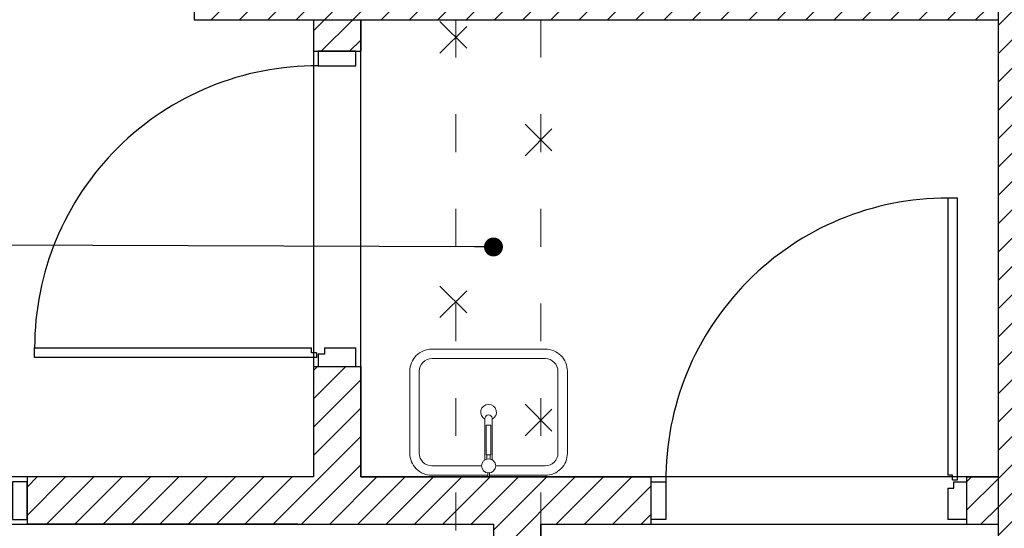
# Model space of a CAD drawing. Header units: millimetres. Extents: x 22250 to 51280, y -5012 to 7692.
# Tile 140 of 183: x 46588 to 46900, y 2781 to 2942. Entities that reach past the tile are written whole.
import ezdxf
from ezdxf import colors
from ezdxf.entities.mleader import LeaderData, LeaderLine
from ezdxf.math import Vec2, Vec3

# ---------------------------------------------------------------- set-up
doc = ezdxf.new("R2010")
doc.units = ezdxf.units.MM
doc.linetypes.add('ACAD_ISO03W100', pattern=[30, 12, -18])
doc.linetypes.add('KRESKOWA', pattern=[0.4, 0.24, -0.16])
doc.layers.add('A_OPISY', color=40, linetype='Continuous', lineweight=9)
doc.layers.add('A_WYPOSAŻENIE', color=181, linetype='Continuous', lineweight=9)
doc.layers.add('E_podklad', color=252, linetype='Continuous')
doc.styles.get("Standard").update_dxf_attribs({"font": 'arial.ttf'})
pattern_1 = [(45, (29894.76, -15796.4403), (-4.490128, 4.490128), [])]

# ---------------------------------------------------------------- blocks, each defined once
blk = doc.blocks.new('FOTEL-K')
at = {"linetype": 'KRESKOWA', "ltscale": 5, "transparency": 33554687}
for p, q in [((-1.701, 11.602), (-11.602, -1.701)), ((11.602, 1.701), (-1.701, 11.602)), ((0.579, -9.418), (-0.579, 9.418)), ((3.475, 2.644), (3.778, -2.29)), ((-3.773, 2.198), (-3.469, -2.735)), ((2.185, 1.847), (2.007, 1.836)), ((2.007, 1.836), (2.064, 0.908)), ((2.246, 0.852), (2.185, 1.847)), ((-2.395, 1.565), (-2.217, 1.576)), ((-2.334, 0.57), (-2.395, 1.565)), ((-2.217, 1.576), (-2.16, 0.649)), ((11.602, 1.701), (1.701, -11.602)), ((2.533, 0.749), (2.85, -4.401)), ((9.418, 0.579), (-9.418, -0.579)), ((-2.29, -4.717), (-2.606, 0.433)), ((2.923, 0.336), (2.56, 0.314)), ((2.938, 0.09), (2.575, 0.068)), ((-2.579, -0.002), (-2.988, -0.027)), ((-2.564, -0.248), (-2.973, -0.273)), ((1.701, -11.602), (-11.602, -1.701)), ((2.555, -6.335), (2.461, -4.812)), ((2.726, -6.325), (2.633, -4.801)), ((-1.931, -6.611), (-2.025, -5.088)), ((-1.76, -6.6), (-1.853, -5.077)), ((2.447, -4.856), (-1.834, -5.12))]:
    blk.add_line(p, q, dxfattribs=at)
for points in [[(3.332, -2.811), (3.246, -2.816, -0.414214), (3.109, -2.695), (2.756, 3.056, -0.414214), (2.877, 3.192), (2.963, 3.198, -0.414214), (3.099, 3.077), (3.453, -2.674, -0.414214)], [(-2.923, -3.195), (-3.009, -3.201, -0.414214), (-3.145, -3.08), (-3.499, 2.671, -0.414214), (-3.378, 2.808), (-3.292, 2.813, -0.414214), (-3.155, 2.693), (-2.802, -3.059, -0.414214)], [(3.416, -5.587), (3.339, -5.592, -0.414214), (3.248, -5.512), (3.156, -4.014, -0.414214), (3.237, -3.923), (3.314, -3.918, -0.414214), (3.405, -3.999), (3.497, -5.496, -0.414214)], [(-2.706, -5.964), (-2.629, -5.959, 0.414214), (-2.549, -5.868), (-2.641, -4.37, 0.414214), (-2.732, -4.29), (-2.809, -4.295, 0.414214), (-2.89, -4.386), (-2.798, -5.883, 0.414214)]]:
    blk.add_lwpolyline(points, format="xyb", close=True, dxfattribs=at)
for points in [[(-1.85, -7.934), (-1.931, -6.611), (-0.046, -6.495), (0.035, -7.818)], [(2.808, -7.648), (2.726, -6.325), (0.841, -6.441), (0.922, -7.764)]]:
    blk.add_lwpolyline(points, close=True, dxfattribs=at)
blk.add_circle((0, 0), 8.291, dxfattribs=at)
for centre, radius, start, end in [((0.309, -5.033), 6.195, 68.9594, 118.0744), ((0.331, -5.388), 6.195, 68.9594, 118.0744), ((2.421, -4.427), 0.43, 273.5169, 3.5169), ((-1.86, -4.69), 0.43, 183.5169, 273.5169)]:
    blk.add_arc(centre, radius, start, end, dxfattribs=at)
blk = doc.blocks.new('um1')
at = {"layer": 'A_WYPOSAŻENIE', "ltscale": 0.5}
for points in [[(-2506.53, 3366.84), (-2524.27, 3366.84, 0.414214), (-2531.27, 3359.84), (-2531.27, 3333.84, 0.414214), (-2524.27, 3326.84), (-2488.27, 3326.84, 0.414214), (-2481.27, 3333.84), (-2481.27, 3359.84, 0.414214), (-2488.27, 3366.84), (-2506.01, 3366.84)], [(-2508.52, 3363.84), (-2524.27, 3363.84, 0.414214), (-2528.27, 3359.84), (-2528.27, 3333.84, 0.414214), (-2524.27, 3329.84), (-2488.27, 3329.84, 0.414214), (-2484.27, 3333.84), (-2484.27, 3359.84, 0.414214), (-2488.27, 3363.84), (-2504.02, 3363.84)]]:
    blk.add_lwpolyline(points, format="xyb", dxfattribs=at)
at = {"layer": 'A_WYPOSAŻENIE'}
for points in [[(-2506.53, 3366.08), (-2506.53, 3367.35), (-2506.01, 3367.35), (-2506.01, 3366.08)], [(-2506.77, 3361.66), (-2506.77, 3360.3), (-2505.77, 3360.3), (-2505.77, 3361.66)]]:
    blk.add_lwpolyline(points, dxfattribs=at)
blk.add_lwpolyline([(-2507.42, 3361.92), (-2507.42, 3348.69, 0.869565), (-2505.12, 3348.69), (-2505.12, 3361.92)], format="xyb", dxfattribs=at)
blk.add_lwpolyline([(-2507.02, 3360.3), (-2505.52, 3360.3), (-2505.52, 3350.99), (-2507.02, 3350.99)], close=True, dxfattribs=at)
blk.add_circle((-2506.27, 3363.85), 2.25, dxfattribs=at)
at = {"layer": 'A_WYPOSAŻENIE', "ltscale": 0.5}
blk.add_arc((-2506.27, 3346.84), 2.5, 117.3871, 62.6129, dxfattribs=at)
blk = doc.blocks.new('_Dot')
at = {"color": 0, "linetype": 'ByBlock', "lineweight": -2}
blk.add_line((-0.5, 0), (-1, 0), dxfattribs=at)
at = {"color": 0, "linetype": 'ByBlock', "const_width": 0.5}
blk.add_lwpolyline([(-0.25, 0, 1), (0.25, 0, 1)], format="xyb", close=True, dxfattribs=at)
blk = doc.blocks.new('ROZBIÓRKI_DOM')
at = {"layer": 'A_OPISY', "color": 22, "linetype": 'ACAD_ISO03W100', "true_color": 0xe22908}
for p, q in [((19385.15, 8497.29), (19395.15, 8487.29)), ((19385.15, 8487.29), (19395.15, 8497.29)), ((19390.15, 8497.89), (19390.15, 8227.89)), ((19417.15, 8497.89), (19417.15, 8212.89)), ((19412.15, 8464.76), (19422.15, 8454.76)), ((19412.15, 8454.76), (19422.15, 8464.76)), ((19385.15, 8413.42), (19395.15, 8403.42)), ((19385.15, 8403.42), (19395.15, 8413.42)), ((19412.15, 8375.92), (19422.15, 8365.92)), ((19412.15, 8365.92), (19422.15, 8375.92))]:
    blk.add_line(p, q, dxfattribs=at)

msp = doc.modelspace()

# ---------------------------------------------------------------- hatches: boundary and pattern name
at = {"layer": 'E_podklad'}
h = msp.add_hatch(dxfattribs=at)
h.set_pattern_fill('ANSI31', color=256, scale=2)
h.set_pattern_definition(pattern_1)
h.paths.add_polyline_path([(46968.25, 2212.13), (46898.25, 2212.13), (46858.25, 2212.13), (46858.25, 2169.13), (46902.25, 2169.13), (46902.25, 2155.13), (46968.25, 2155.13)])
h.paths.add_polyline_path([(46683.25, 2212.13), (46511.25, 2212.13), (46511.25, 2169.13), (46683.25, 2169.13)])
h.paths.add_polyline_path([(46411.25, 2305.13), (46383.25, 2305.13), (46383.25, 2212.13), (46411.25, 2212.13)])
h.paths.add_polyline_path([(46411.25, 2430.13), (46383.25, 2430.13), (46383.25, 2405.13), (46411.25, 2405.13)])
h.paths.add_polyline_path([(46411.25, 2942.13), (46383.25, 2942.13), (46383.25, 2518.13), (46411.25, 2518.13)])
h.paths.add_polyline_path([(46460.25, 2852.13), (46411.25, 2852.13), (46411.25, 2782.13), (46460.25, 2782.13)])
h.paths.add_polyline_path([(46460.25, 2970.13), (46426.25, 2970.13), (46426.25, 3002.13), (46419.35, 3002.13), (46383.25, 3002.13), (46383.25, 2942.13), (46411.25, 2942.13), (46460.25, 2942.13)])
h.paths.add_polyline_path([(46898.25, 2970.13), (46671.25, 2970.13), (46671.25, 2975.13), (46643.25, 2975.13), (46643.25, 2970.13), (46643.25, 2942.13), (46898.25, 2942.13)])
h.paths.add_polyline_path([(46671.25, 3100.13), (46643.25, 3100.13), (46643.25, 3065.13), (46671.25, 3065.13)])
h.paths.add_polyline_path([(46671.25, 3277.13), (46671.25, 3320.13), (46618.25, 3320.13), (46618.25, 3312.71), (46618.25, 3277.13), (46643.25, 3277.13), (46643.25, 3204.13), (46671.25, 3204.13)])
h.paths.add_polyline_path([(46426.25, 3487.13), (46355.25, 3487.13), (46355.25, 3479.13), (46355.25, 3444.13), (46383.25, 3444.13), (46383.25, 3277.13), (46473.25, 3277.13), (46473.25, 3320.13), (46426.25, 3320.13)])
h.paths.add_polyline_path([(46426.25, 3277.13), (46383.25, 3277.13), (46383.25, 3129.13), (46426.25, 3129.13)])
h = msp.add_hatch(dxfattribs=at)
h.set_pattern_fill('ANSI31', color=256, scale=2)
h.set_pattern_definition(pattern_1)
h.paths.add_polyline_path([(47372.25, 3487.13), (47289.25, 3487.13), (47289.25, 3474.13), (47289.25, 3444.13), (47329.25, 3444.13), (47329.25, 3137.13), (47372.25, 3137.13)])
h.paths.add_polyline_path([(47372.25, 2982.13), (47364.25, 2982.13), (47329.25, 2982.13), (47329.25, 2864.13), (47372.25, 2864.13)])
h.paths.add_polyline_path([(47372.25, 2709.13), (47329.25, 2709.13), (47329.25, 2485.13), (47299.25, 2485.13), (47299.25, 2420.13), (47329.25, 2420.13), (47329.25, 2058.13), (46968.25, 2058.13), (46944.25, 2058.13), (46902.25, 2058.13), (46902.25, 2015.13), (47372.25, 2015.13)])
h.paths.add_polyline_path([(46939.25, 3487.13), (46832.25, 3487.13), (46832.25, 3446.13), (46863.25, 3446.13), (46863.25, 3320.13), (46906.25, 3320.13), (46906.25, 3444.13), (46939.25, 3444.13)])
h.paths.add_polyline_path([(47093.25, 2420.13), (47093.25, 2485.13), (46968.25, 2485.13), (46968.25, 3277.13), (46968.25, 3320.13), (46863.25, 3320.13), (46817.25, 3320.13), (46817.25, 3277.13), (46898.25, 3277.13), (46898.25, 2307.13), (46968.25, 2307.13), (46968.25, 2420.13)])
at = {"layer": 'E_podklad', "ltscale": 2}
h = msp.add_hatch(dxfattribs=at)
h.set_pattern_fill('ANSI31', color=256, scale=2)
h.set_pattern_definition(pattern_1)
h.paths.add_polyline_path([(46681.25, 2527.13), (46666.25, 2527.13), (46666.25, 2429.13), (46681.25, 2429.13)])
h.paths.add_polyline_path([(46898.25, 2622.13), (46411.25, 2622.13), (46411.25, 2607.13), (46898.25, 2607.13)])
h.paths.add_polyline_path([(46753.25, 2782.13), (46788.25, 2782.13), (46788.25, 2797.13), (46696.11, 2797.13), (46696.11, 2832.13), (46681.11, 2832.13), (46681.11, 2797.13), (46590.25, 2797.13), (46590.25, 2782.13), (46676.11, 2782.13), (46738.25, 2782.13), (46738.25, 2622.13), (46753.25, 2622.13)])
h.paths.add_polyline_path([(46490.25, 2797.13), (46460.25, 2797.13), (46460.25, 2782.13), (46490.25, 2782.13)])
h.paths.add_polyline_path([(46696.11, 2942.13), (46681.11, 2942.13), (46681.11, 2932.13), (46696.11, 2932.13)])
h.paths.add_polyline_path([(46898.25, 2797.13), (46888.25, 2797.13), (46888.25, 2782.13), (46898.25, 2782.13)])

# ---------------------------------------------------------------- linework, layer by layer
for p, q in [((46898.25, 3277.13), (46898.25, 2307.13)), ((46643.25, 2942.13), (46898.25, 2942.13)), ((46681.11, 2942.13), (46681.11, 2932.13)), ((46681.11, 2942.13), (46696.11, 2942.13)), ((46696.11, 2942.13), (46696.11, 2932.13)), ((46681.11, 2932.13), (46696.11, 2932.13)), ((46681.11, 2832.13), (46681.11, 2797.13)), ((46681.11, 2832.13), (46696.11, 2832.13)), ((46696.11, 2832.13), (46696.11, 2797.13)), ((46681.11, 2797.13), (46590.25, 2797.13)), ((46590.25, 2797.13), (46590.25, 2782.13)), ((46696.11, 2797.13), (46788.25, 2797.13)), ((46788.25, 2782.13), (46788.25, 2797.13)), ((46888.25, 2797.13), (46898.25, 2797.13)), ((46888.25, 2797.13), (46888.25, 2782.13)), ((46898.25, 2797.13), (46898.25, 2782.13)), ((46676.11, 2782.13), (46590.25, 2782.13)), ((46676.11, 2782.13), (46738.25, 2782.13)), ((46738.25, 2782.13), (46738.25, 2622.13)), ((46753.25, 2782.13), (46753.25, 2622.13)), ((46753.25, 2782.13), (46788.25, 2782.13)), ((46888.25, 2782.13), (46898.25, 2782.13))]:
    msp.add_line(p, q, dxfattribs=at)
at = {"layer": 'E_podklad', "color": 144, "true_color": 0x007cb0}
for p, q in [((46680.53, 2836.52), (46680.53, 2838.07)), ((46682.07, 2836.52), (46680.53, 2836.52)), ((46684.64, 2836.11), (46682.65, 2836.11)), ((46684.64, 2838.09), (46684.64, 2836.11)), ((46883.86, 2797.72), (46882.31, 2797.72)), ((46883.86, 2796.17), (46883.86, 2797.72)), ((46884.27, 2793.61), (46884.27, 2795.59)), ((46882.29, 2793.61), (46884.27, 2793.61))]:
    msp.add_line(p, q, dxfattribs=at)
at = {"layer": 'E_podklad', "ltscale": 2}
msp.add_lwpolyline([(46426.25, 3277.13), (46643.25, 3277.13), (46643.25, 2942.13), (46681.11, 2942.13), (46681.11, 2797.13), (46460.25, 2797.13), (46460.25, 2852.13), (46411.25, 2852.13), (46411.25, 2942.13), (46460.25, 2942.13), (46460.25, 2970.13), (46426.25, 2970.13), (46426.25, 3277.13)], dxfattribs=at)
for points in [[(46696.11, 2942.13), (46898.25, 2942.13), (46898.25, 2797.13), (46696.11, 2797.13)], [(46411.25, 2782.13), (46738.25, 2782.13), (46738.25, 2622.13), (46411.25, 2622.13)], [(46753.25, 2782.13), (46898.25, 2782.13), (46898.25, 2622.13), (46753.25, 2622.13)]]:
    msp.add_lwpolyline(points, close=True, dxfattribs=at)
at = {"layer": 'E_podklad', "color": 144, "true_color": 0x007cb0}
for points in [[(46694.57, 2932.13), (46682.65, 2932.13), (46682.65, 2927.5), (46694.57, 2927.5), (46694.57, 2932.13)], [(46885.4, 2796.17), (46885.4, 2885.57), (46882.31, 2885.57), (46882.31, 2797.72)], [(46682.07, 2834.98), (46592.67, 2834.98), (46592.67, 2838.07), (46680.53, 2838.07)], [(46682.07, 2836.52), (46682.07, 2834.98)], [(46684.64, 2838.09), (46694.57, 2838.09)], [(46590.25, 2783.67), (46590.25, 2795.59), (46585.61, 2795.59), (46585.61, 2783.67), (46590.25, 2783.67)], [(46788.25, 2783.67), (46788.25, 2795.59), (46792.88, 2795.59), (46792.88, 2783.67), (46788.25, 2783.67)], [(46884.27, 2795.59), (46888.25, 2795.59), (46888.25, 2783.67), (46882.29, 2783.67)], [(46883.86, 2796.17), (46885.4, 2796.17)], [(46882.29, 2793.61), (46882.29, 2783.67)]]:
    msp.add_lwpolyline(points, dxfattribs=at)
at = {"layer": 'E_podklad', "color": 144}
msp.add_lwpolyline([(46682.65, 2836.11), (46682.65, 2832.13), (46694.57, 2832.13), (46694.57, 2838.09)], dxfattribs=at)
at = {"layer": 'E_podklad', "color": 144, "true_color": 0x007cb0}
for centre, start, end in [((46682.09, 2838.07), 89.6452, 180.0011), ((46882.31, 2796.15), 89.9989, 180.3548)]:
    msp.add_arc(centre, 89.43, start, end, dxfattribs=at)

# ---------------------------------------------------------------- block references
at = {"layer": 'E_podklad'}
msp.add_blockref('ROZBIÓRKI_DOM', (27336.09, -5555.75), dxfattribs=at)
at = {"layer": 'E_podklad', "xscale": 9.04563411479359, "yscale": 9.04563411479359, "zscale": 9.04563411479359, "rotation": 306.6570343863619}
msp.add_blockref('FOTEL-K', (46591.46, 2702.5), dxfattribs=at)
at = {"layer": 'E_podklad', "xscale": -1, "rotation": 180}
msp.add_blockref('um1', (49242.93, 6164.48), dxfattribs=at)

# ---------------------------------------------------------------- leaders
at = {"layer": 'E_podklad'}
ml = msp.add_multileader_mtext('Standard', dxfattribs=at)
ml.set_content('', color=256)
ml.set_leader_properties()
ml.set_arrow_properties(name='DOT')
ml.build(insert=Vec2(0, 0))
ml.multileader.update_dxf_attribs({"arrow_head_size": 6})
ctx = ml.context
ctx.base_point, ctx.arrow_head_size, ctx.plane_origin = Vec3(46152.35, 2872.06), 6, Vec3(45935.82, 3337.77)
ctx.text_align_type = 2
notes = []
notes.append((ctx, [(0, (1, 1, 0), (46170.88, 2872.06), (-1, 0), 14.52, [(0, [(46738.22, 2870.06)], 0, [])])]))
ctx.mtext.insert, ctx.mtext.alignment, ctx.mtext.flow_direction = Vec3(46154.35, 2872.06), 3, 5
for ctx, leaders in notes:
    for number, flags, end, landing, length, lines in leaders:
        leader = LeaderData()
        leader.index, (leader.has_last_leader_line, leader.has_dogleg_vector, leader.attachment_direction) = number, flags
        leader.last_leader_point, leader.dogleg_vector, leader.dogleg_length = Vec3(end), Vec3(landing), length
        for number, points, colour, breaks in lines:
            line = LeaderLine()
            line.index, line.vertices, line.color, line.breaks = number, Vec3.list(points), colors.encode_raw_color(colour), breaks
            leader.lines.append(line)
        ctx.leaders.append(leader)

doc.saveas('drawing.dxf')
